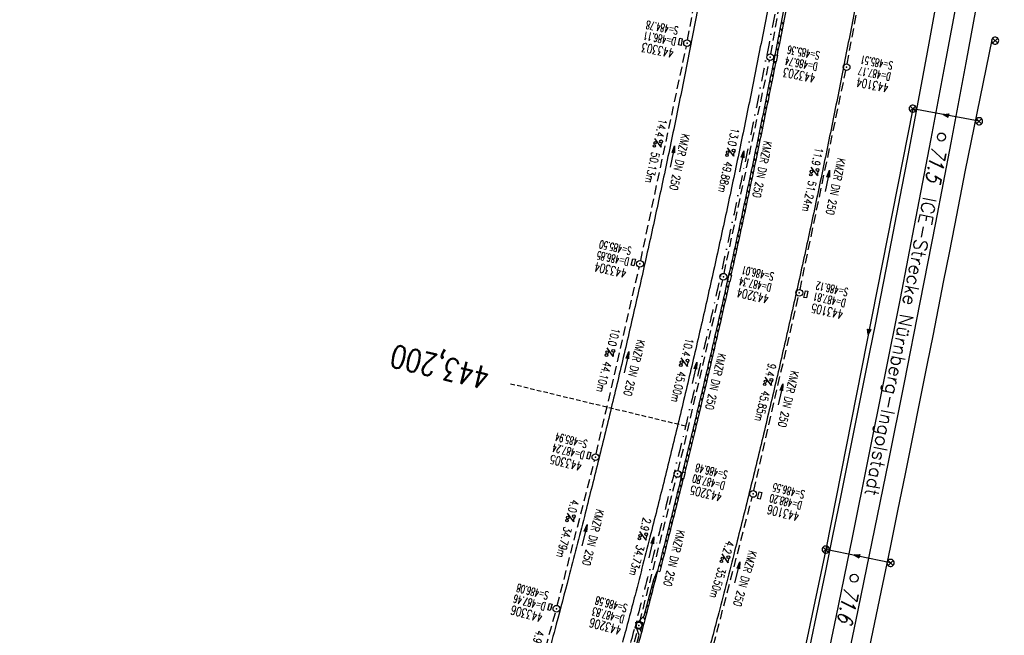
# Model space of a CAD drawing. Extents: x 459406 to 461721, y 413308 to 423218.
# Tile 150 of 256: x 461069 to 461288, y 418280 to 418416. Entities that reach past the tile are written whole.
import ezdxf
from ezdxf.enums import TextEntityAlignment as Align

# ---------------------------------------------------------------- set-up
doc = ezdxf.new("R2010")
doc.units = 0
doc.header["$LTSCALE"] = 2
doc.header["$MEASUREMENT"] = 0
for name, pattern in [('AUSGEZOGEN', [0]), ('GESTRICH-X2', [1.5, 1, -0.5]), ('GESTRICHELT', [0.75, 0.5, -0.25]), ('STRICHPT-X3', [3, 1.5, -0.75, 0, -0.75])]:
    doc.linetypes.add(name, pattern=pattern)
doc.layers.get('0').update_dxf_attribs({"linetype": 'AUSGEZOGEN'})
for name, color, linetype in [('A-Böschungen', 15, 'CONTINUOUS'), ('ACHSE', 1, 'STRICHPT-X3'), ('FBR', 8, 'CONTINUOUS'), ('HEKTOM', 1, 'GESTRICHELT'), ('KANAL', 7, 'GESTRICH-X2'), ('LAGEPLAN', 15, 'AUSGEZOGEN'), ('NBS-TRASSE', 7, 'CONTINUOUS'), ('PFEIL', 7, 'CONTINUOUS'), ('RINNE', 200, 'CONTINUOUS'), ('SCHACHTNR', 6, 'CONTINUOUS'), ('SCHLITZRINNE', 200, 'AUSGEZOGEN'), ('SCHSYMBOL', 7, 'AUSGEZOGEN'), ('TEXTO', 4, 'CONTINUOUS'), ('TEXTU', 4, 'CONTINUOUS')]:
    doc.layers.add(name, color=color, linetype=linetype)
doc.styles.add('ROMANS', font='romans.shx', dxfattribs={"width": 0.8})
doc.styles.get("Standard").update_dxf_attribs({"font": 'TXT.SHX'})

# ---------------------------------------------------------------- blocks, each defined once
blk = doc.blocks.new('GST')
at = {"color": 0}
blk.add_circle((0, 0), 0.75, dxfattribs=at)
blk.add_point((0, 0), dxfattribs=at)
blk = doc.blocks.new('17')
blk.add_lwpolyline([(-0.76, -1.22), (0.75, -1.22), (0.75, -1.8), (-0.76, -1.8)], close=True)
blk.add_blockref('GST', (0, 0))
blk = doc.blocks.new('PROM')
blk.add_line((1.57, 1.82), (0.02, 0.02))
for centre, radius in [((0.32, 1.51), 0.317), ((0.94, 0.29), 0.283), ((1.64, 0.29), 0.283)]:
    blk.add_circle(centre, radius)
blk.add_arc((0.99, 2.68), 1.03, 239.1414, 303.3549)
blk = doc.blocks.new('PFEIL2')
at = {"color": 0}
for p, q in [((0.88, 0), (-2.4, -0.01)), ((0.88, -0.27), (0.88, 0.28)), ((0.88, 0.28), (2.43, 0.01)), ((0.91, 0.27), (0.88, 0.26)), ((0.97, 0.26), (0.88, 0.25)), ((1.02, 0.25), (0.88, 0.23)), ((1.07, 0.24), (0.88, 0.21)), ((1.13, 0.23), (0.88, 0.19)), ((1.18, 0.22), (0.88, 0.17)), ((1.24, 0.21), (0.88, 0.15)), ((1.29, 0.21), (0.88, 0.14)), ((1.34, 0.2), (0.88, 0.12)), ((1.4, 0.19), (0.88, 0.1)), ((1.45, 0.18), (0.88, 0.08)), ((1.51, 0.17), (0.88, 0.06)), ((1.56, 0.16), (0.88, 0.04)), ((1.61, 0.15), (0.88, 0.02)), ((1.67, 0.14), (0.88, 0.01)), ((1.72, 0.13), (0.88, -0.01)), ((1.78, 0.12), (0.88, -0.03)), ((1.83, 0.11), (0.88, -0.05)), ((1.88, 0.1), (0.88, -0.07)), ((1.94, 0.09), (0.88, -0.09)), ((2.05, 0.08), (0.88, -0.12)), ((1.99, 0.08), (0.88, -0.11)), ((2.1, 0.07), (0.88, -0.14)), ((2.15, 0.06), (0.88, -0.16)), ((2.21, 0.05), (0.88, -0.18)), ((2.26, 0.04), (0.88, -0.2)), ((2.32, 0.03), (0.88, -0.22)), ((2.37, 0.02), (0.88, -0.23)), ((2.42, 0.01), (0.88, -0.25)), ((2.43, 0.01), (0.88, -0.27))]:
    blk.add_line(p, q, dxfattribs=at)
blk = doc.blocks.new('10')
blk.add_blockref('GST', (0, 0))
blk = doc.blocks.new('13')
blk.add_lwpolyline([(0.76, 1.22), (-0.75, 1.22), (-0.75, 1.8), (0.76, 1.8)], close=True)
at = {"rotation": 180}
blk.add_blockref('GST', (0, 0), dxfattribs=at)
blk = doc.blocks.new('20')
blk.add_lwpolyline([(-0.75, -0.75), (0.75, -0.75), (0.75, 0.75), (-0.75, 0.75)], close=True)
blk.add_circle((0, 0), 0.676)
blk.add_point((0, 0))

msp = doc.modelspace()

# ---------------------------------------------------------------- linework, layer by layer
msp.add_point((461206.78, 418281.8))
at = {"layer": 'A-Böschungen'}
for points in [[(461286.14, 418495.74), (461285.16, 418489.87), (461283.48, 418480.02), (461281.79, 418470.18), (461280.07, 418460.35), (461278.34, 418450.51), (461276.58, 418440.68), (461274.8, 418430.86), (461273, 418421.03), (461271.19, 418411.21), (461269.85, 418403.98)], [(461285.17, 418411.9), (461279.27, 418382.98), (461278.08, 418376.84), (461276.88, 418370.66), (461275.69, 418364.56), (461274.49, 418358.42), (461273.29, 418352.26), (461272.08, 418346.13), (461270.87, 418340), (461269.23, 418331.82), (461267.59, 418323.63), (461265.93, 418315.46), (461264.27, 418307.29), (461262.59, 418299.12), (461260.9, 418290.95), (461255.8, 418266.46), (461250.63, 418241.97), (461248.9, 418233.82), (461247.15, 418225.67), (461245.41, 418217.54), (461243.64, 418209.35)], [(461269.85, 418403.98), (461266.41, 418385.43), (461265.24, 418379.35), (461264.04, 418373.16), (461262.85, 418367.03), (461261.66, 418360.9), (461260.47, 418354.8), (461259.26, 418348.66), (461258.05, 418342.53), (461256.43, 418334.36), (461254.79, 418326.21), (461253.14, 418318.04), (461251.48, 418309.89), (461249.81, 418301.73), (461248.14, 418293.58), (461243.05, 418269.11), (461237.91, 418244.67), (461236.18, 418236.52), (461234.44, 418228.37), (461232.7, 418220.25), (461230.85, 418211.63)]]:
    msp.add_lwpolyline(points, dxfattribs=at)
at = {"layer": 'ACHSE', "flags": 128}
msp.add_lwpolyline([(461161.88, 420437.76, -0.000001), (461165.78, 420419.42, -0.000002), (461167.09, 420413.31), (461177.49, 420364.41), (461187.91, 420315.5), (461193.11, 420291.05), (461198.32, 420266.6, 0.000013), (461200.55, 420256.1, -0.000008), (461202.78, 420245.61, -0.000126), (461202.84, 420245.34, -0.000011), (461203.52, 420242.15, -0.001203), (461205.52, 420232.59, -0.000771), (461208.59, 420217.67, -0.001324), (461210.77, 420206.86, -0.001044), (461213.46, 420193.14, -0.001041), (461215.82, 420180.84, -0.001046), (461218.13, 420168.58, -0.001043), (461220.38, 420156.31, -0.00104), (461222.59, 420143.98, -0.00104), (461224.74, 420131.65, -0.001043), (461226.84, 420119.35, -0.001046), (461228.88, 420107.04, -0.001042), (461230.89, 420094.68, -0.001044), (461232.83, 420082.32, -0.001045), (461234.73, 420069.98, -0.001048), (461236.57, 420057.6, -0.00105), (461238.36, 420045.24, -0.001042), (461240.1, 420032.88, -0.00104), (461241.79, 420020.48, -0.001038), (461243.43, 420008.07, -0.00104), (461245.01, 419995.69, -0.001048), (461246.55, 419983.28, -0.001048), (461248.03, 419970.87, -0.001045), (461249.46, 419958.47, -0.001042), (461250.84, 419946.03, -0.00104), (461252.16, 419933.58, -0.001043), (461253.44, 419921.16, -0.001047), (461254.66, 419908.73, -0.001046), (461255.83, 419896.28, -0.001044), (461256.95, 419883.83, -0.001044), (461258.01, 419871.37, -0.001042), (461259.03, 419858.92, -0.001041), (461259.99, 419846.45, -0.001045), (461260.9, 419833.96, -0.00105), (461261.76, 419821.51, -0.001044), (461262.56, 419809.09, -0.001035), (461263.31, 419796.56, -0.001039), (461264.02, 419784.01, -0.001052), (461264.67, 419771.6, -0.001051), (461265.26, 419759.2, -0.001036), (461265.81, 419746.63, -0.001035), (461266.31, 419734.06, -0.001048), (461266.74, 419721.64, -0.001053), (461267.13, 419709.21, -0.001043), (461267.47, 419696.65, -0.001038), (461267.78, 419683.02, -0.001246), (461267.99, 419671.66, -0.000845), (461268.2, 419656.35, -0.001335), (461268.29, 419646.66, -0.000076), (461268.34, 419639.67, -0.000344), (461268.35, 419638.12, -0.000008), (461268.39, 419629.89, 0.000017), (461268.44, 419621.66, 0.000001), (461268.5, 419609.16, -0.000009), (461268.57, 419596.66, -0.000011), (461268.64, 419584.16, 0.000013), (461268.7, 419571.66, 0.000007), (461268.77, 419559.16, -0.00001), (461268.84, 419546.66), (461269.1, 419496.66), (461269.37, 419446.66), (461269.63, 419396.66), (461269.9, 419346.67), (461270.16, 419296.67), (461270.43, 419246.67), (461270.69, 419196.67), (461270.96, 419146.67), (461271.22, 419096.67), (461271.49, 419046.67), (461271.75, 418996.67, -0.00001), (461271.82, 418984.17, 0.000007), (461271.88, 418971.67, 0.000013), (461271.95, 418959.17, -0.00001), (461272.02, 418946.67, -0.00001), (461272.08, 418934.17, 0.00001), (461272.15, 418921.67, 0.00001), (461272.21, 418909.17, -0.00001), (461272.28, 418896.67, -0.00001), (461272.35, 418884.17, 0.00001), (461272.41, 418871.67, 0.00001), (461272.48, 418859.17, -0.000008), (461272.55, 418846.67, -0.000012), (461272.61, 418834.17, 0.000001), (461272.68, 418821.67, 0.000028), (461272.72, 418813.34, -0.000014), (461272.77, 418805, -0.000517), (461272.77, 418803.54, -0.00011), (461272.79, 418796.67, -0.00198), (461272.78, 418786.97, -0.001256), (461272.67, 418771.67, -0.001874), (461272.51, 418760.32, -0.00156), (461272.22, 418746.68, -0.001561), (461271.89, 418734.16, -0.001568), (461271.47, 418721.69, -0.001564), (461270.98, 418709.23, -0.001556), (461270.41, 418696.71, -0.001558), (461269.76, 418684.2, -0.001564), (461269.03, 418671.75, -0.001572), (461268.22, 418659.29, -0.001568), (461267.34, 418646.81, -0.001561), (461266.38, 418634.35, -0.001559), (461265.34, 418621.89, -0.001562), (461264.22, 418609.41, -0.001569), (461263.02, 418597, -0.001568), (461261.75, 418584.58, -0.001563), (461260.4, 418572.14, -0.001556), (461258.97, 418559.71, -0.001558), (461257.46, 418547.31, -0.001565), (461255.88, 418534.9, -0.001566), (461254.22, 418522.52, -0.001565), (461252.48, 418510.16, -0.001561), (461250.66, 418497.77, -0.001562), (461248.77, 418485.4, -0.001565), (461246.8, 418473.07, -0.001567), (461244.75, 418460.75, -0.001565), (461242.63, 418448.42, -0.001562), (461240.43, 418436.12, -0.001561), (461238.15, 418423.83, -0.001563), (461235.79, 418411.54, -0.001567), (461233.36, 418399.29, -0.001565), (461230.85, 418387.07, -0.00156), (461228.26, 418374.82, -0.001559), (461225.6, 418362.59, -0.001563), (461222.86, 418350.41, -0.001567), (461220.05, 418338.24, -0.001564), (461217.16, 418326.07, -0.001562), (461214.19, 418313.92, -0.001563), (461211.15, 418301.8, -0.001563), (461207.62, 418288.1, -0.002038), (461204.84, 418277.61, -0.001089), (461200.88, 418263.05, -0.001658), (461198.22, 418253.5, -0.000013), (461197.53, 418251.04, -0.000228), (461197.49, 418250.9, -0.000007), (461194.46, 418240.17, 0.000006), (461191.43, 418229.44), (461184.63, 418205.39), (461177.83, 418181.33, 0.000005), (461174.44, 418169.3, -0.000005), (461171.04, 418157.27, -0.000019), (461167.64, 418145.24, 0.000019), (461164.24, 418133.21), (461157.44, 418109.15), (461150.65, 418085.09, 0.000005), (461147.25, 418073.06, -0.000001), (461143.85, 418061.03, -0.000002), (461140.45, 418049.01, -0.000002), (461137.05, 418036.98, -0.000015), (461133.65, 418024.95, 0.000019), (461130.25, 418012.92), (461123.46, 417988.86), (461116.66, 417964.8, 0.000001), (461115.31, 417960.01, 0.000001), (461112.35, 417949.55, 0.000375), (461111.88, 417947.88, 0.000088), (461109.88, 417940.74, 0.001331), (461107.28, 417931.38, 0.000846), (461103.25, 417916.63, 0.001238), (461100.29, 417905.61, 0.001041), (461096.83, 417892.47, 0.001036), (461093.69, 417880.37, 0.001036), (461090.61, 417868.26, 0.001038), (461087.57, 417856.12, 0.00104), (461084.59, 417844, 0.001041), (461081.65, 417831.86, 0.001037), (461078.77, 417819.68, 0.001037), (461075.93, 417807.51, 0.001036), (461073.15, 417795.32, 0.001043), (461070.41, 417783.09, 0.001049), (461067.73, 417770.91, 0.00104), (461065.11, 417758.74, 0.001034), (461062.53, 417746.46, 0.00103), (461059.99, 417734.18, 0.001036), (461057.52, 417721.97, 0.001044), (461055.1, 417709.74, 0.001039), (461052.71, 417697.44, 0.00104), (461050.38, 417685.14, 0.001043), (461048.11, 417672.86, 0.001039), (461045.89, 417660.59, 0.001034), (461043.72, 417648.25, 0.001037), (461041.59, 417635.89, 0.001045), (461039.53, 417623.61, 0.001043), (461037.52, 417611.32, 0.001035), (461035.54, 417598.93, 0.001032), (461033.62, 417586.54, 0.001037), (461031.76, 417574.21, 0.001044), (461029.95, 417561.86, 0.001041), (461028.19, 417549.47, 0.001039), (461026.47, 417537.08, 0.00104), (461024.82, 417524.7, 0.001038), (461023.21, 417512.31, 0.001036), (461021.65, 417499.9, 0.001039), (461020.15, 417487.47, 0.001043), (461018.7, 417475.08, 0.001041), (461017.3, 417462.68, 0.001038), (461015.95, 417450.23, 0.001035), (461014.65, 417437.76, 0.00104), (461013.4, 417425.36, 0.001038), (461012.21, 417412.95, 0.001032), (461011.07, 417400.47, 0.001036), (461009.97, 417388, 0.001039), (461008.93, 417375.56, 0.001048), (461007.95, 417363.09, 0.001048), (461007.01, 417350.63, 0.001037), (461005.98, 417336.12, 0.001443), (461005.3, 417325.69, 0.000621), (461004.39, 417310.95, 0.000896), (461003.79, 417300.74, 0.000001), (461003.78, 417300.53, 0.000151), (461003.78, 417300.53, 0.000033), (461003.08, 417288.15, -0.000002), (461002.39, 417275.78), (461000.98, 417250.82), (460999.58, 417225.86), (460996.77, 417175.93), (460993.97, 417126.01, 0), (460992.56, 417101.05, 0), (460991.16, 417076.09), (460988.35, 417026.17, 0.000005), (460987.42, 417009.53, 0.000002), (460985.55, 416976.25)], format="xyb", dxfattribs=at)
at = {"layer": 'FBR'}
for points in [[(461130.89, 418077.69, -0.000001), (461127.49, 418065.66, -0.000002), (461124.09, 418053.63, -0.000002), (461120.69, 418041.6, -0.000015)], [(461145.56, 418073.54, -0.000001), (461142.16, 418061.51, -0.000002), (461138.77, 418049.48, -0.000002), (461135.37, 418037.45, -0.000015)], [(461172.64, 418156.5, -0.000019), (461169.32, 418144.76, 0.000019), (461165.92, 418132.73), (461159.13, 418108.68), (461152.33, 418084.62, 0.000005), (461148.93, 418072.59, -0.000001), (461145.53, 418060.56, -0.000002), (461142.13, 418048.53, -0.000002), (461138.74, 418036.5, -0.000015), (461135.34, 418024.47, 0.000019), (461131.94, 418012.44)], [(461163.85, 418068.37, -0.000001), (461160.45, 418056.35, -0.000002), (461157.05, 418044.32, -0.000002), (461153.65, 418032.29, -0.000015)], [(461276.1, 418557.68, -0.001558), (461274.58, 418545.18, -0.001565), (461272.98, 418532.67, -0.001566), (461271.31, 418520.17, -0.001565), (461269.56, 418507.7, -0.001561), (461267.72, 418495.21, -0.001562), (461265.81, 418482.74, -0.001565), (461263.83, 418470.3, -0.001567), (461261.76, 418457.87, -0.001565), (461259.62, 418445.44, -0.001562), (461257.4, 418433.03, -0.001561), (461255.1, 418420.63, -0.001563), (461252.72, 418408.23, -0.001567), (461250.27, 418395.88, -0.001565), (461247.74, 418383.55, -0.00156), (461245.13, 418371.2, -0.001559), (461242.44, 418358.86, -0.001563), (461239.68, 418346.58, -0.001567), (461236.85, 418334.3, -0.001564), (461233.93, 418322.03, -0.001562), (461230.94, 418309.78, -0.001563), (461227.87, 418297.55, -0.001563), (461224.31, 418283.75, -0.002038), (461221.49, 418273.12, -0.001089)], [(461255.01, 418541.86, -0.00085), (461254.14, 418535.13, -0.001566), (461252.49, 418522.76, -0.001565), (461250.75, 418510.41, -0.001561), (461248.93, 418498.03, -0.001562), (461247.04, 418485.68, -0.001565), (461245.07, 418473.36, -0.001567), (461243.03, 418461.04, -0.001565), (461240.9, 418448.73, -0.001562), (461238.7, 418436.44, -0.001561), (461236.43, 418424.15, -0.001563), (461234.07, 418411.87, -0.001567), (461231.64, 418399.64, -0.001565), (461229.14, 418387.42, -0.00156), (461226.55, 418375.19, -0.001559), (461223.89, 418362.97, -0.001563), (461221.16, 418350.8, -0.001567), (461218.35, 418338.64, -0.001564), (461215.46, 418326.48, -0.001562), (461212.49, 418314.34, -0.001563), (461209.45, 418302.23, -0.001563), (461205.93, 418288.54, -0.002038), (461203.15, 418278.07, -0.001089)], [(461258.59, 418542.22, -0.000951), (461257.61, 418534.68, -0.001566), (461255.95, 418522.28, -0.001565), (461254.21, 418509.91, -0.001561), (461252.39, 418497.51, -0.001562), (461250.5, 418485.13, -0.001565), (461248.53, 418472.79, -0.001567), (461246.48, 418460.46, -0.001565), (461244.35, 418448.12, -0.001562), (461242.15, 418435.81, -0.001561), (461239.87, 418423.51, -0.001563), (461237.5, 418411.2, -0.001567), (461235.07, 418398.95, -0.001565), (461232.57, 418386.71, -0.00156), (461229.97, 418374.45, -0.001559), (461227.31, 418362.21, -0.001563), (461224.57, 418350.02, -0.001567), (461221.75, 418337.84, -0.001564), (461218.86, 418325.66, -0.001562), (461215.89, 418313.5, -0.001563), (461212.85, 418301.37, -0.000853), (461210.93, 418293.89, -0.002038)], [(461237.38, 418524.83, -0.001565), (461235.66, 418512.58, -0.001561), (461233.85, 418500.3, -0.001562), (461231.97, 418488.03, -0.001565), (461230.02, 418475.81, -0.001567), (461227.99, 418463.59, -0.001565), (461225.88, 418451.37, -0.001562), (461223.7, 418439.17, -0.001561), (461221.44, 418426.98, -0.001563), (461219.1, 418414.79, -0.001567), (461216.69, 418402.65, -0.001565), (461214.21, 418390.53, -0.00156), (461211.64, 418378.39, -0.001559), (461209, 418366.26, -0.001563), (461206.29, 418354.18, -0.001567), (461203.5, 418342.12, -0.001564), (461200.63, 418330.05, -0.001562), (461197.69, 418318.01, -0.001563), (461194.67, 418305.99, -0.001563), (461191.17, 418292.39, -0.002038), (461188.42, 418282.04, -0.001089), (461184.48, 418267.55, -0.001658)], [(461181.13, 418255.52, -0.000007), (461178.1, 418244.79, 0.000006), (461175.07, 418234.07)], [(461195.81, 418251.38, -0.000007), (461192.78, 418240.65, 0.000006), (461189.74, 418229.92)], [(461214.09, 418246.21, -0.000007), (461211.06, 418235.48, 0.000006), (461208.03, 418224.75)], [(461161.47, 418185.95, 0.000005), (461158.08, 418173.92, -0.000005), (461154.68, 418161.89, -0.000019)], [(461176.15, 418181.8, 0.000005), (461172.75, 418169.77, -0.000005), (461169.35, 418157.74, -0.000019)], [(461194.43, 418176.64, 0.000005), (461191.04, 418164.61, -0.000005), (461187.64, 418152.58, -0.000019)]]:
    msp.add_lwpolyline(points, format="xyb", dxfattribs=at)
at = {"layer": 'HEKTOM'}
msp.add_line((461217.16, 418326.06), (461178.28, 418335.44), dxfattribs=at)
at = {"layer": 'KANAL'}
for p, q in [((461217.62, 418411.94), (461226.47, 418459.47)), ((461236.12, 418408.81), (461244.62, 418456.62)), ((461253.06, 418406.59), (461262.12, 418454.66)), ((461207.19, 418362.91), (461217.34, 418410.47)), ((461225.72, 418360.03), (461235.81, 418407.34)), ((461242.59, 418356.44), (461252.78, 418405.12)), ((461197.31, 418319.94), (461206.88, 418361.44)), ((461215.53, 418316.19), (461225.41, 418358.56)), ((461232.31, 418311.75), (461242.25, 418354.97)), ((461188.66, 418286.22), (461196.94, 418318.47)), ((461206.97, 418282.53), (461215.16, 418314.72)), ((461223.38, 418277.41), (461231.97, 418310.28)), ((461182.06, 418262.44), (461188.28, 418284.78)), ((461200.28, 418257.88), (461206.59, 418281.09))]:
    msp.add_line(p, q, dxfattribs=at)
at = {"layer": 'LAGEPLAN', "linetype": 'Continuous'}
for p, q in [((461286.51, 418411.18), (461285.37, 418412.32)), ((461285.37, 418411.18), (461286.51, 418412.32)), ((461268.21, 418396.07), (461267.07, 418397.2)), ((461267.07, 418396.07), (461268.21, 418397.2)), ((461282.93, 418393.26), (461281.79, 418394.4)), ((461281.79, 418393.26), (461282.93, 418394.4)), ((461248.87, 418298.07), (461247.73, 418299.21)), ((461247.73, 418298.07), (461248.87, 418299.21)), ((461255.85, 418297.54), (461255.68, 418296.81)), ((461263.28, 418295.11), (461262.14, 418296.25)), ((461262.14, 418295.11), (461263.28, 418296.25))]:
    msp.add_line(p, q, dxfattribs=at)
for points in [[(461286.74, 418411.75), (461286.71, 418411.98), (461286.62, 418412.18), (461286.47, 418412.36), (461286.27, 418412.48), (461286.06, 418412.54), (461285.83, 418412.54), (461285.61, 418412.48), (461285.42, 418412.36), (461285.27, 418412.18), (461285.17, 418411.98), (461285.14, 418411.75), (461285.17, 418411.53), (461285.27, 418411.32), (461285.42, 418411.15), (461285.61, 418411.02), (461285.83, 418410.96), (461286.06, 418410.96), (461286.27, 418411.02), (461286.47, 418411.15), (461286.62, 418411.32), (461286.71, 418411.53), (461286.74, 418411.75)], [(461282.38, 418393.85), (461267.64, 418396.63), (461248.3, 418298.64)], [(461268.44, 418396.63), (461268.41, 418396.86), (461268.31, 418397.07), (461268.16, 418397.24), (461267.97, 418397.36), (461267.75, 418397.43), (461267.53, 418397.43), (461267.31, 418397.36), (461267.12, 418397.24), (461266.97, 418397.07), (461266.87, 418396.86), (461266.84, 418396.63), (461266.87, 418396.41), (461266.97, 418396.2), (461267.12, 418396.03), (461267.31, 418395.91), (461267.53, 418395.84), (461267.75, 418395.84), (461267.97, 418395.91), (461268.16, 418396.03), (461268.31, 418396.2), (461268.41, 418396.41), (461268.44, 418396.63)], [(461274.38, 418395.35), (461275.46, 418394.75), (461275.46, 418394.75), (461274.4, 418395.35), (461274.39, 418395.36), (461275.46, 418394.77), (461275.47, 418394.77), (461274.41, 418395.35), (461275.46, 418394.79), (461275.46, 418394.79), (461274.43, 418395.36), (461275.62, 418395.46), (461275.46, 418394.78), (461275.46, 418394.81), (461274.45, 418395.35), (461275.61, 418395.44), (461275.46, 418394.82), (461274.48, 418395.34), (461275.59, 418395.43), (461275.45, 418394.84), (461274.51, 418395.34), (461275.59, 418395.42), (461275.45, 418394.86), (461274.54, 418395.32), (461275.57, 418395.4), (461275.44, 418394.88), (461274.58, 418395.32), (461275.55, 418395.39), (461275.44, 418394.9), (461274.63, 418395.31), (461275.54, 418395.38), (461275.43, 418394.92), (461274.66, 418395.3), (461275.52, 418395.36), (461275.42, 418394.93), (461274.71, 418395.29), (461275.5, 418395.34), (461275.42, 418394.96), (461274.74, 418395.29), (461275.49, 418395.33), (461275.41, 418394.98), (461274.79, 418395.27), (461275.47, 418395.32), (461275.4, 418395), (461274.83, 418395.25), (461275.46, 418395.3), (461275.4, 418395.02), (461274.88, 418395.25), (461275.44, 418395.29), (461275.39, 418395.04), (461274.93, 418395.24), (461275.42, 418395.28), (461275.38, 418395.06), (461274.97, 418395.23), (461275.41, 418395.26), (461275.37, 418395.07), (461275.03, 418395.22), (461275.39, 418395.24), (461275.36, 418395.09), (461275.08, 418395.2), (461275.37, 418395.24), (461275.34, 418395.11), (461275.13, 418395.19), (461275.35, 418395.22), (461275.33, 418395.12), (461275.17, 418395.19), (461275.33, 418395.2), (461275.31, 418395.14), (461275.23, 418395.18), (461275.32, 418395.19), (461275.3, 418395.16), (461275.27, 418395.17), (461275.3, 418395.18)], [(461283.16, 418393.83), (461283.13, 418394.06), (461283.03, 418394.26), (461282.89, 418394.44), (461282.69, 418394.56), (461282.48, 418394.62), (461282.25, 418394.62), (461282.03, 418394.56), (461281.84, 418394.44), (461281.69, 418394.26), (461281.59, 418394.06), (461281.56, 418393.83), (461281.59, 418393.61), (461281.69, 418393.4), (461281.84, 418393.23), (461282.03, 418393.1), (461282.25, 418393.04), (461282.48, 418393.04), (461282.69, 418393.1), (461282.89, 418393.23), (461283.03, 418393.4), (461283.13, 418393.61), (461283.16, 418393.83)], [(461257.74, 418346.41), (461258.32, 418347.51), (461258.31, 418347.51), (461257.74, 418346.43), (461257.74, 418346.42), (461258.3, 418347.51), (461258.29, 418347.52), (461257.74, 418346.44), (461258.28, 418347.51), (461258.27, 418347.51), (461257.74, 418346.46), (461257.6, 418347.65), (461258.29, 418347.51), (461258.25, 418347.51), (461257.74, 418346.48), (461257.62, 418347.64), (461258.24, 418347.51), (461257.75, 418346.51), (461257.64, 418347.62), (461258.22, 418347.5), (461257.75, 418346.54), (461257.65, 418347.62), (461258.21, 418347.49), (461257.77, 418346.58), (461257.66, 418347.6), (461258.19, 418347.49), (461257.77, 418346.61), (461257.67, 418347.58), (461258.17, 418347.48), (461257.78, 418346.66), (461257.69, 418347.57), (461258.15, 418347.47), (461257.78, 418346.7), (461257.71, 418347.55), (461258.13, 418347.47), (461257.79, 418346.74), (461257.72, 418347.53), (461258.1, 418347.46), (461257.8, 418346.77), (461257.74, 418347.52), (461258.09, 418347.45), (461257.81, 418346.82), (461257.75, 418347.51), (461258.06, 418347.45), (461257.83, 418346.87), (461257.76, 418347.49), (461258.04, 418347.44), (461257.83, 418346.92), (461257.78, 418347.48), (461258.03, 418347.43), (461257.84, 418346.96), (461257.79, 418347.46), (461258.01, 418347.42), (461257.85, 418347), (461257.8, 418347.44), (461258, 418347.41), (461257.86, 418347.07), (461257.82, 418347.42), (461257.98, 418347.39), (461257.87, 418347.11), (461257.83, 418347.41), (461257.96, 418347.38), (461257.88, 418347.17), (461257.85, 418347.39), (461257.95, 418347.37), (461257.89, 418347.21), (461257.87, 418347.37), (461257.93, 418347.35), (461257.89, 418347.26), (461257.88, 418347.36), (461257.91, 418347.34), (461257.9, 418347.31), (461257.89, 418347.33)], [(461262.7, 418295.69), (461248.3, 418298.64), (461229.99, 418211.77)], [(461249.1, 418298.64), (461249.07, 418298.87), (461248.97, 418299.07), (461248.82, 418299.25), (461248.63, 418299.37), (461248.41, 418299.43), (461248.18, 418299.43), (461247.97, 418299.37), (461247.77, 418299.25), (461247.63, 418299.07), (461247.53, 418298.87), (461247.5, 418298.64), (461247.53, 418298.42), (461247.63, 418298.21), (461247.77, 418298.04), (461247.97, 418297.91), (461248.18, 418297.85), (461248.41, 418297.85), (461248.63, 418297.91), (461248.82, 418298.04), (461248.97, 418298.21), (461249.07, 418298.42), (461249.1, 418298.64)], [(461255.68, 418296.81), (461254.59, 418297.44), (461255.85, 418297.54)], [(461254.6, 418297.43), (461255.68, 418296.82), (461255.68, 418296.83), (461254.62, 418297.42), (461254.61, 418297.43), (461255.69, 418296.84), (461255.69, 418296.85), (461254.63, 418297.43), (461255.68, 418296.86), (461255.68, 418296.87), (461254.65, 418297.43), (461255.84, 418297.53), (461255.68, 418296.85), (461255.68, 418296.88), (461254.67, 418297.42), (461255.83, 418297.51), (461255.68, 418296.89), (461254.7, 418297.42), (461255.82, 418297.5), (461255.67, 418296.91), (461254.73, 418297.41), (461255.81, 418297.49), (461255.67, 418296.93), (461254.77, 418297.4), (461255.79, 418297.47), (461255.67, 418296.95), (461254.8, 418297.39), (461255.77, 418297.46), (461255.66, 418296.97), (461254.85, 418297.38), (461255.76, 418297.45), (461255.65, 418296.99), (461254.88, 418297.38), (461255.74, 418297.43), (461255.64, 418297), (461254.93, 418297.37), (461255.72, 418297.42), (461255.64, 418297.03), (461254.96, 418297.36), (461255.71, 418297.4), (461255.63, 418297.05), (461255.01, 418297.34), (461255.69, 418297.39), (461255.63, 418297.08), (461255.05, 418297.33), (461255.68, 418297.37), (461255.62, 418297.09), (461255.1, 418297.32), (461255.67, 418297.36), (461255.61, 418297.11), (461255.15, 418297.31), (461255.65, 418297.35), (461255.6, 418297.13), (461255.19, 418297.3), (461255.63, 418297.33), (461255.59, 418297.14), (461255.26, 418297.29), (461255.61, 418297.32), (461255.58, 418297.16), (461255.3, 418297.27), (461255.59, 418297.31), (461255.56, 418297.18), (461255.35, 418297.27), (461255.57, 418297.29), (461255.55, 418297.19), (461255.39, 418297.26), (461255.56, 418297.27), (461255.54, 418297.21), (461255.45, 418297.25), (461255.54, 418297.26), (461255.52, 418297.23), (461255.49, 418297.25), (461255.52, 418297.25)], [(461263.51, 418295.68), (461263.48, 418295.91), (461263.38, 418296.11), (461263.23, 418296.29), (461263.04, 418296.41), (461262.82, 418296.47), (461262.6, 418296.47), (461262.38, 418296.41), (461262.19, 418296.29), (461262.04, 418296.11), (461261.94, 418295.91), (461261.91, 418295.68), (461261.94, 418295.46), (461262.04, 418295.25), (461262.19, 418295.08), (461262.38, 418294.95), (461262.6, 418294.89), (461262.82, 418294.89), (461263.04, 418294.95), (461263.23, 418295.08), (461263.38, 418295.25), (461263.48, 418295.46), (461263.51, 418295.68)]]:
    msp.add_lwpolyline(points, dxfattribs=at)
at = {"layer": 'NBS-TRASSE'}
for points in [[(461285.98, 418468.68), (461284.67, 418461.07), (461281.51, 418443.28), (461278.29, 418425.49), (461275.01, 418407.72), (461271.67, 418389.96), (461268.27, 418372.21), (461264.81, 418354.47), (461261.31, 418336.74), (461257.75, 418319.02), (461254.15, 418301.31), (461250.51, 418283.61), (461246.83, 418265.91), (461243.12, 418248.23), (461239.37, 418230.55), (461235.17, 418210.93)], [(461290.43, 418467.95), (461289.08, 418460.19), (461285.93, 418442.39), (461282.7, 418424.6), (461279.42, 418406.81), (461276.07, 418389.04), (461272.67, 418371.28), (461269.21, 418353.54), (461265.7, 418335.8), (461262.15, 418318.07), (461258.55, 418300.35), (461254.91, 418282.63), (461251.22, 418264.93), (461247.51, 418247.23), (461243.76, 418229.54), (461239.62, 418210.21)]]:
    msp.add_lwpolyline(points, dxfattribs=at)
for centre in [(461274, 418390.33), (461254.61, 418292.28)]:
    msp.add_circle(centre, 0.892, dxfattribs=at)
at = {"layer": 'RINNE'}
for p, q in [((461238.15, 418414.53), (461238.54, 418413.9)), ((461238.43, 418415.98), (461238.82, 418415.35)), ((461237.87, 418413.07), (461238.26, 418412.44)), ((461237.3, 418410.17), (461237.69, 418409.53)), ((461237.59, 418411.62), (461237.97, 418410.99)), ((461237.02, 418408.71), (461237.08, 418408.61)), ((461236.45, 418405.82), (461236.83, 418405.19)), ((461236.82, 418407.13), (461237.12, 418406.63)), ((461236.16, 418404.37), (461236.54, 418403.74)), ((461235.58, 418401.48), (461235.97, 418400.85)), ((461235.87, 418402.92), (461236.26, 418402.29)), ((461235.29, 418400.04), (461235.68, 418399.41)), ((461234.71, 418397.15), (461235.09, 418396.53)), ((461235, 418398.59), (461235.39, 418397.97)), ((461234.42, 418395.71), (461234.8, 418395.09)), ((461233.83, 418392.84), (461234.21, 418392.22)), ((461234.13, 418394.28), (461234.51, 418393.65)), ((461233.54, 418391.41), (461233.92, 418390.78)), ((461232.95, 418388.54), (461233.33, 418387.92)), ((461233.24, 418389.97), (461233.62, 418389.35)), ((461232.35, 418385.68), (461232.73, 418385.06)), ((461232.65, 418387.11), (461233.03, 418386.49)), ((461232.05, 418384.25), (461232.43, 418383.63)), ((461231.45, 418381.4), (461231.83, 418380.78)), ((461231.75, 418382.82), (461232.13, 418382.2)), ((461231.15, 418379.97), (461231.53, 418379.35)), ((461230.55, 418377.13), (461230.93, 418376.51)), ((461230.85, 418378.55), (461231.23, 418377.93)), ((461230.24, 418375.71), (461230.62, 418375.09)), ((461229.63, 418372.87), (461230.01, 418372.25)), ((461229.94, 418374.29), (461230.32, 418373.67)), ((461229.33, 418371.46), (461229.71, 418370.84)), ((461228.71, 418368.63), (461229.09, 418368.01)), ((461229.02, 418370.04), (461229.4, 418369.42)), ((461228.41, 418367.21), (461228.78, 418366.6)), ((461227.79, 418364.39), (461228.16, 418363.78)), ((461228.1, 418365.8), (461228.47, 418365.19)), ((461227.17, 418361.58), (461227.54, 418360.96)), ((461227.48, 418362.98), (461227.85, 418362.37)), ((461226.85, 418360.17), (461227.15, 418359.68)), ((461226.23, 418357.36), (461226.6, 418356.75)), ((461226.88, 418358.2), (461226.92, 418358.15)), ((461225.91, 418355.96), (461226.29, 418355.35)), ((461225.28, 418353.16), (461225.66, 418352.54)), ((461225.6, 418354.56), (461225.97, 418353.94)), ((461224.96, 418351.76), (461225.34, 418351.15)), ((461224.33, 418348.96), (461224.7, 418348.35)), ((461224.65, 418350.36), (461225.02, 418349.75)), ((461224.01, 418347.57), (461224.38, 418346.96)), ((461223.37, 418344.78), (461223.74, 418344.17)), ((461223.69, 418346.18), (461224.06, 418345.57)), ((461222.73, 418342), (461223.1, 418341.39)), ((461223.05, 418343.39), (461223.42, 418342.78)), ((461222.4, 418340.61), (461222.77, 418340.01)), ((461221.75, 418337.84), (461222.13, 418337.23)), ((461222.08, 418339.23), (461222.45, 418338.62)), ((461221.43, 418336.46), (461221.8, 418335.85)), ((461220.78, 418333.69), (461221.15, 418333.08)), ((461221.1, 418335.07), (461221.47, 418334.47)), ((461220.45, 418332.31), (461220.82, 418331.7)), ((461219.79, 418329.55), (461220.16, 418328.94)), ((461220.12, 418330.93), (461220.49, 418330.32)), ((461219.13, 418326.79), (461219.5, 418326.19)), ((461219.46, 418328.17), (461219.83, 418327.57)), ((461218.8, 418325.42), (461219.17, 418324.82)), ((461218.14, 418322.67), (461218.51, 418322.07)), ((461218.47, 418324.05), (461218.84, 418323.44)), ((461217.8, 418321.3), (461218.17, 418320.7)), ((461217.14, 418318.56), (461217.5, 418317.96)), ((461217.47, 418319.93), (461217.84, 418319.33)), ((461216.8, 418317.19), (461217.17, 418316.59)), ((461216.13, 418314.46), (461216.49, 418313.86)), ((461215.45, 418311.73), (461215.82, 418311.13)), ((461215.79, 418313.1), (461216.16, 418312.5)), ((461215.11, 418310.37), (461215.48, 418309.77)), ((461214.43, 418307.65), (461214.8, 418307.05)), ((461214.77, 418309.01), (461215.14, 418308.41)), ((461213.75, 418304.93), (461214.11, 418304.34)), ((461214.09, 418306.29), (461214.46, 418305.69)), ((461213.41, 418303.58), (461213.77, 418302.98)), ((461212.72, 418300.87), (461213.08, 418300.27)), ((461213.06, 418302.22), (461213.43, 418301.63)), ((461212.03, 418298.16), (461212.39, 418297.57)), ((461212.37, 418299.52), (461212.74, 418298.92)), ((461211.68, 418296.81), (461212.04, 418296.22)), ((461211.33, 418295.46), (461211.7, 418294.87)), ((461210.02, 418291.81), (461210.28, 418291.36)), ((461210.51, 418292.97), (461210.64, 418292.75)), ((461209.66, 418290.43), (461209.92, 418289.98)), ((461208.94, 418287.66), (461209.19, 418287.2)), ((461209.3, 418289.04), (461209.56, 418288.59)), ((461208.57, 418286.27), (461208.83, 418285.82)), ((461207, 418282.98), (461207.3, 418282.45)), ((461207.74, 418283.69), (461208.1, 418283.05)), ((461208.21, 418284.89), (461208.47, 418284.43)), ((461206.99, 418280.97), (461207.37, 418280.3)), ((461207.59, 418281.94), (461207.74, 418281.67))]:
    msp.add_line(p, q, dxfattribs=at)
for points in [[(461252.13, 418495.74, -0.001338), (461250.5, 418485.13, -0.001565), (461248.53, 418472.79, -0.001567), (461246.48, 418460.46, -0.001565), (461244.35, 418448.12, -0.001562), (461242.15, 418435.81, -0.001561), (461239.87, 418423.51, -0.001563), (461237.5, 418411.2, -0.001567), (461235.07, 418398.95, -0.001565), (461232.57, 418386.71, -0.00156), (461229.97, 418374.45, -0.001559), (461227.31, 418362.21, -0.001563), (461224.57, 418350.02, -0.001567), (461221.75, 418337.84, -0.001564), (461218.86, 418325.66, -0.001562), (461215.89, 418313.5, -0.001563), (461212.85, 418301.37, -0.000853), (461210.93, 418293.89, -0.002038)], [(461252.13, 418495.74, -0.001338), (461250.5, 418485.13, -0.001565), (461248.53, 418472.79, -0.001567), (461246.48, 418460.46, -0.001565), (461244.35, 418448.12, -0.001562), (461242.15, 418435.81, -0.001561), (461239.87, 418423.51, -0.001563), (461237.5, 418411.2, -0.001567), (461235.07, 418398.95, -0.001565), (461232.57, 418386.71, -0.00156), (461229.97, 418374.45, -0.001559), (461227.31, 418362.21, -0.001563), (461224.57, 418350.02, -0.001567), (461221.75, 418337.84, -0.001564), (461218.86, 418325.66, -0.001562), (461215.89, 418313.5, -0.001563), (461212.85, 418301.37, -0.000853), (461210.93, 418293.89, -0.002038)], [(461246.29, 418456.35, -0.001055), (461244.84, 418448.04, -0.001562), (461242.64, 418435.72, -0.001561), (461240.36, 418423.41, -0.001563), (461238, 418411.11, -0.00033), (461237.49, 418408.53, -0.001565)], [(461237.2, 418407.05, -0.001049), (461235.56, 418398.85, -0.001565), (461233.06, 418386.61, -0.00156), (461230.46, 418374.35, -0.001559), (461227.79, 418362.1, -0.000313), (461227.25, 418359.66, -0.001567)], [(461226.93, 418358.19, -0.001062), (461225.06, 418349.91, -0.001567), (461222.24, 418337.73, -0.001564), (461219.35, 418325.54, -0.001249), (461216.98, 418315.82, -0.001563)], [(461216.62, 418314.36, -0.000126), (461216.37, 418313.38, -0.001563), (461213.33, 418301.25, -0.000853), (461211.41, 418293.76, -0.000853)]]:
    msp.add_lwpolyline(points, format="xyb", dxfattribs=at)
at = {"layer": 'RINNE', "flags": 128}
msp.add_lwpolyline([(461210.93, 418293.89), (461211.41, 418293.76)], dxfattribs=at)
at = {"layer": 'SCHLITZRINNE'}
msp.add_lwpolyline([(461172.61, 418156.51), (461173.16, 418159.73), (461179.57, 418182.37), (461179.04, 418184.55), (461179.29, 418185.39), (461180.76, 418186.58), (461186.47, 418206.89), (461185.83, 418208.71), (461186.06, 418209.45), (461187.65, 418211.09), (461193.31, 418231.14), (461192.82, 418232.89), (461193.16, 418233.78), (461194.44, 418235.09), (461200.13, 418255.22), (461199.52, 418256.92), (461199.72, 418257.74), (461201.28, 418259.43), (461206.83, 418279.64), (461206.16, 418281.46), (461206.39, 418282.39), (461207.95, 418283.9), (461210.08, 418292.01), (461210.93, 418293.89)], dxfattribs=at)
msp.add_lwpolyline([(461210.93, 418293.89, -0.00071), (461209.31, 418287.66, -0.002038), (461206.53, 418277.16, -0.001089), (461202.56, 418262.59, -0.001658), (461199.91, 418253.03, -0.000013), (461199.22, 418250.57, -0.000228), (461199.18, 418250.43, -0.000007), (461196.14, 418239.7, 0.000006), (461193.11, 418228.97), (461186.32, 418204.91), (461179.52, 418180.85, 0.000005), (461176.12, 418168.82, -0.000005), (461172.72, 418156.79, 0), (461172.64, 418156.5, 0.000019)], format="xyb", dxfattribs=at)
at = {"layer": 'SCHSYMBOL'}
for points in [[(461236.71, 418407.15), (461237, 418408.62), (461237.57, 418408.51), (461237.28, 418407.04)], [(461226.44, 418358.3), (461226.76, 418359.77), (461227.33, 418359.64), (461227.01, 418358.18)], [(461216.13, 418314.48), (461216.49, 418315.94), (461217.06, 418315.8), (461216.7, 418314.34)], [(461206.24, 418282.73), (461205.86, 418281.27), (461207.31, 418280.88), (461207.69, 418282.34)]]:
    msp.add_lwpolyline(points, close=True, dxfattribs=at)
msp.add_circle((461206.78, 418281.8), 0.676, dxfattribs=at)

# ---------------------------------------------------------------- block references
at = {"layer": 'PFEIL'}
for p, rotation in [((461214.24, 418385.99), 77.9606), ((461229.64, 418384.91), 77.94540000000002), ((461248.66, 418380.57), 78.17529999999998), ((461204.03, 418340.27), 77.02259999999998), ((461219.15, 418337.93), 76.87969999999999), ((461238.27, 418333.13), 77.0527), ((461194.69, 418301.84), 75.58469999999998), ((461209.55, 418299.14), 75.70969999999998), ((461228.64, 418293.58), 75.35769999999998)]:
    msp.add_blockref('PFEIL2', p, dxfattribs=dict(at, rotation=rotation))
at = {"layer": 'SCHSYMBOL'}
for name, p, rotation in [('17', (461217.49, 418411.19), 258.8467), ('GST', (461235.98, 418408.07), 78.86129999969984), ('10', (461252.93, 418405.85), 258.8925), ('17', (461207.03, 418362.16), 257.3969), ('GST', (461225.56, 418359.28), 77.43210000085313), ('13', (461242.43, 418355.7), 257.437), ('17', (461197.13, 418319.19), 256.1214), ('GST', (461215.35, 418315.46), 76.14269999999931), ('13', (461232.16, 418311.01), 256.1344), ('17', (461188.47, 418285.5), 255.1153), ('20', (461206.78, 418281.8), 255.1477)]:
    msp.add_blockref(name, p, dxfattribs=dict(at, rotation=rotation))
at = {"layer": 'TEXTU'}
for p, rotation in [((461210.3, 418390), 257.4477287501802), ((461226.43, 418387.95), 258.1665535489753), ((461245.06, 418383.64), 258.1753000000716), ((461199.71, 418343.5), 256.002195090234), ((461216.19, 418341.29), 256.879700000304), ((461234.83, 418337.02), 256.7034488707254), ((461190.94, 418306.77), 255.5846999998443), ((461207.02, 418302.72), 256.0176566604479), ((461225.31, 418297.69), 253.6151104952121)]:
    msp.add_blockref('PROM', p, dxfattribs=dict(at, rotation=rotation))

# ---------------------------------------------------------------- texts
at = {"layer": 'HEKTOM', "style": 'ROMANS', "width": 0.8}
msp.add_text('443,200', height=5, rotation=166.4504, dxfattribs=at).set_placement((461174, 418339.03))
at = {"layer": 'NBS-TRASSE', "oblique": 15.356, "width": 0.777767}
for s, rotation, p in [('71.5', 259.2544, (461271.94, 418388.46)), ('71.6', 258.3802, (461252.46, 418290.52))]:
    msp.add_text(s, height=3.375, rotation=rotation, dxfattribs=at).set_placement(p)
at = {"layer": 'NBS-TRASSE', "style": 'ROMANS', "oblique": 0, "width": 1}
msp.add_text('ICE-Strecke Nürnberg-Ingolstadt', height=3, rotation=258.8991, dxfattribs=at).set_placement((461269.99, 418377.19, -1297.01))
at = {"layer": 'SCHACHTNR', "style": 'ROMANS'}
for s, height, rotation, width, p in [('S=484.78', 1.8, 168.8467, 0.6, (461215.66, 418414.81)), ('D=486.11', 1.8, 168.8467, 0.6, (461215.16, 418412.38)), ('443303', 2, 168.8467, 0.7, (461214.69, 418409.91)), ('S=485.36', 1.8, 168.8613, 0.6, (461247.08, 418409.27)), ('D=486.74', 1.8, 168.8613, 0.6, (461246.61, 418406.8)), ('S=485.51', 1.8, 168.8925, 0.6, (461263.34, 418407.06)), ('443203', 2, 168.8613, 0.7, (461246.11, 418404.36)), ('D=487.17', 1.8, 168.8925, 0.6, (461262.88, 418404.59)), ('443104', 2, 168.8925, 0.7, (461262.41, 418402.16)), ('S=485.50', 1.8, 167.3969, 0.6, (461205.28, 418365.84)), ('D=486.85', 1.8, 167.3969, 0.6, (461204.75, 418363.41)), ('443304', 2, 167.3969, 0.7, (461204.19, 418360.94)), ('S=486.01', 1.8, 167.4321, 0.6, (461236.94, 418360.12)), ('D=487.34', 1.8, 167.4321, 0.6, (461236.37, 418357.69)), ('S=486.12', 1.8, 167.437, 0.6, (461253.41, 418356.68)), ('443204', 2, 167.4321, 0.7, (461235.84, 418355.25)), ('D=487.81', 1.8, 167.437, 0.6, (461252.88, 418354.24)), ('443105', 2, 167.437, 0.7, (461252.35, 418351.8)), ('S=485.94', 1.8, 166.1214, 0.6, (461195.47, 418322.91)), ('D=487.24', 1.8, 166.1214, 0.6, (461194.88, 418320.47)), ('443305', 2, 166.1214, 0.7, (461194.28, 418318.03)), ('S=486.48', 1.8, 166.1427, 0.6, (461226.62, 418316.05)), ('D=487.80', 1.8, 166.1427, 0.6, (461226.03, 418313.65)), ('443205', 2, 166.1427, 0.7, (461225.44, 418311.21)), ('S=486.55', 1.8, 166.1344, 0.6, (461243.76, 418311.71)), ('D=488.20', 1.8, 166.1344, 0.6, (461243.17, 418309.27)), ('443106', 2, 166.1344, 0.7, (461242.58, 418306.87)), ('S=486.08', 1.8, 165.1152, 0.6, (461186.88, 418289.22)), ('D=487.46', 1.8, 165.1152, 0.6, (461186.22, 418286.81)), ('S=486.58', 1.8, 165.1478, 0.6, (461204.35, 418286.44)), ('443306', 2, 165.1152, 0.7, (461185.59, 418284.41)), ('D=487.83', 1.8, 165.1478, 0.6, (461203.72, 418284)), ('443206', 2, 165.1478, 0.7, (461203.06, 418281.6))]:
    msp.add_text(s, height=height, rotation=rotation, dxfattribs=dict(at, width=width)).set_placement(p)
at = {"layer": 'TEXTO', "style": 'ROMANS', "width": 0.75}
for rotation, p in [(257.4477, (461214.96, 418384.97)), (258.1666, (461233.32, 418383.32)), (258.1753, (461249.63, 418379.49)), (256.0022, (461204.9, 418339.24)), (256.8797, (461222.97, 418336.18)), (256.7034, (461239.14, 418332.31)), (255.5847, (461195.75, 418301.55)), (256.0177, (461213.75, 418296.94)), (253.6151, (461229.5, 418292.46))]:
    msp.add_text('KMZR DN 250', height=1.8, rotation=rotation, dxfattribs=at).set_placement(p, align=Align.CENTER)
at = {"layer": 'TEXTU', "style": 'ROMANS', "width": 0.75}
for s, rotation, p in [('14.4', 257.4477, (461211.28, 418394.48)), ('13.0', 258.1666, (461227.36, 418392.45)), ('11.9', 258.1753, (461245.99, 418388.11)), ('50.13m', 257.4477, (461209.65, 418387.09)), ('49.88m', 258.1666, (461225.83, 418385)), ('51.24m', 258.1753, (461244.46, 418380.71)), ('10.0', 256.0022, (461200.86, 418348.02)), ('10.4', 256.8797, (461217.21, 418345.75)), ('44.10m', 256.0022, (461198.97, 418340.6)), ('9.4', 256.7034, (461235.57, 418340.16)), ('45.00m', 256.8797, (461215.5, 418338.38)), ('45.85m', 256.7034, (461234.13, 418334.1)), ('4.0', 255.5847, (461191.74, 418309.89)), ('2.9', 256.0177, (461207.79, 418305.85)), ('34.79m', 255.5847, (461190.18, 418303.85)), ('4.2', 253.6151, (461226.22, 418300.79)), ('34.73m', 256.0177, (461206.29, 418299.81)), ('35.50m', 253.6151, (461224.47, 418294.81)), ('4.9', 254.1989, (461184.01, 418280.87))]:
    msp.add_text(s, height=1.8, rotation=rotation, dxfattribs=at).set_placement(p)

doc.saveas('drawing.dxf')
